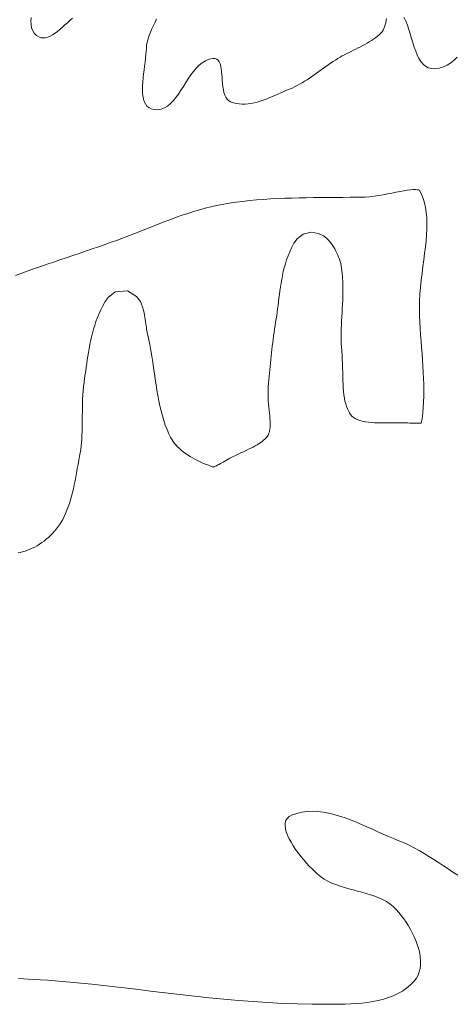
# Model space of a CAD drawing. Header units: inches. Extents: x -12 to 23, y -13.2 to 21.7.
# Tile 22 of 75: x 7.5 to 8.9, y -13.1 to -9.8. Entities that reach past the tile are written whole.
import ezdxf

# ---------------------------------------------------------------- set-up
doc = ezdxf.new("R2010")
doc.units = ezdxf.units.IN
doc.header["$MEASUREMENT"] = 0
doc.layers.get('0').update_dxf_attribs({"lineweight": 0})

msp = doc.modelspace()

# ---------------------------------------------------------------- linework, layer by layer
at = {"color": 7, "linetype": 'Continuous', "lineweight": 0}
for p, q in [((8.7702, -10.3659), (8.7587, -10.3677)), ((8.7808, -10.3646), (8.7702, -10.3659)), ((8.7901, -10.364), (8.7808, -10.3646)), ((8.798, -10.3639), (8.7901, -10.364)), ((8.8041, -10.3643), (8.798, -10.3639)), ((8.8083, -10.3651), (8.8041, -10.3643)), ((8.8105, -10.3657), (8.8083, -10.3651)), ((8.8106, -10.3658), (8.8105, -10.3657)), ((8.8112, -10.3667), (8.8106, -10.3658)), ((8.8175, -10.3791), (8.8112, -10.3667)), ((8.2713, -10.3982), (8.2483, -10.4004)), ((8.2944, -10.3964), (8.2713, -10.3982)), ((8.3177, -10.3949), (8.2944, -10.3964)), ((8.3411, -10.3937), (8.3177, -10.3949)), ((8.3646, -10.3927), (8.3411, -10.3937)), ((8.3882, -10.3919), (8.3646, -10.3927)), ((8.412, -10.3914), (8.3882, -10.3919)), ((8.4358, -10.3909), (8.412, -10.3914)), ((8.4598, -10.3906), (8.4358, -10.3909)), ((8.4838, -10.3904), (8.4598, -10.3906)), ((8.5079, -10.3902), (8.4838, -10.3904)), ((8.5322, -10.39), (8.5079, -10.3902)), ((8.5565, -10.3898), (8.5322, -10.39)), ((8.5809, -10.3895), (8.5565, -10.3898)), ((8.6053, -10.3892), (8.5809, -10.3895)), ((8.6307, -10.3887), (8.6053, -10.3892)), ((8.6456, -10.3878), (8.6307, -10.3887)), ((8.6612, -10.3861), (8.6456, -10.3878)), ((8.6763, -10.3838), (8.6612, -10.3861)), ((8.6911, -10.3812), (8.6763, -10.3838)), ((8.7055, -10.3783), (8.6911, -10.3812)), ((8.7196, -10.3754), (8.7055, -10.3783)), ((8.7332, -10.3726), (8.7196, -10.3754)), ((8.7463, -10.37), (8.7332, -10.3726)), ((8.7587, -10.3677), (8.7463, -10.37)), ((8.8231, -10.3931), (8.8175, -10.3791)), ((8.8276, -10.4079), (8.8231, -10.3931)), ((8.0822, -10.4309), (8.0633, -10.4366)), ((8.1011, -10.4258), (8.0822, -10.4309)), ((8.12, -10.421), (8.1011, -10.4258)), ((8.1389, -10.4168), (8.12, -10.421)), ((8.1578, -10.413), (8.1389, -10.4168)), ((8.1802, -10.4092), (8.1578, -10.413)), ((8.2028, -10.4058), (8.1802, -10.4092)), ((8.2255, -10.4029), (8.2028, -10.4058)), ((8.2483, -10.4004), (8.2255, -10.4029)), ((8.831, -10.4234), (8.8276, -10.4079)), ((8.8334, -10.4398), (8.831, -10.4234)), ((7.9871, -10.4625), (7.9679, -10.4697)), ((8.0062, -10.4556), (7.9871, -10.4625)), ((8.0253, -10.4489), (8.0062, -10.4556)), ((8.0443, -10.4426), (8.0253, -10.4489)), ((8.0633, -10.4366), (8.0443, -10.4426)), ((8.8349, -10.457), (8.8334, -10.4398)), ((8.8355, -10.475), (8.8349, -10.457)), ((7.9098, -10.4923), (7.8903, -10.5001)), ((7.9293, -10.4846), (7.9098, -10.4923)), ((7.9487, -10.4771), (7.9293, -10.4846)), ((7.9679, -10.4697), (7.9487, -10.4771)), ((8.8342, -10.5132), (8.8352, -10.4938)), ((8.8352, -10.4938), (8.8355, -10.475)), ((7.8308, -10.5234), (7.8106, -10.531)), ((7.8507, -10.5156), (7.8308, -10.5234)), ((7.8706, -10.5078), (7.8507, -10.5156)), ((7.8903, -10.5001), (7.8706, -10.5078)), ((8.3953, -10.5408), (8.4054, -10.5265)), ((8.4054, -10.5265), (8.4257, -10.5115)), ((8.4257, -10.5115), (8.4525, -10.5051)), ((8.4525, -10.5051), (8.4762, -10.5089)), ((8.4762, -10.5089), (8.4926, -10.5168)), ((8.4926, -10.5168), (8.5035, -10.525)), ((8.5035, -10.525), (8.5112, -10.5327)), ((8.8326, -10.5334), (8.8342, -10.5132)), ((7.727, -10.5606), (7.7056, -10.5679)), ((7.7485, -10.5533), (7.727, -10.5606)), ((7.77, -10.5457), (7.7485, -10.5533)), ((7.7904, -10.5385), (7.77, -10.5457)), ((7.8106, -10.531), (7.7904, -10.5385)), ((8.3811, -10.5696), (8.3872, -10.5564)), ((8.3872, -10.5564), (8.3953, -10.5408)), ((8.5112, -10.5327), (8.5172, -10.5399)), ((8.5172, -10.5399), (8.5222, -10.5469)), ((8.5222, -10.5469), (8.5266, -10.5537)), ((8.5266, -10.5537), (8.5305, -10.5605)), ((8.5305, -10.5605), (8.534, -10.5673)), ((8.8279, -10.5752), (8.8305, -10.554)), ((8.8305, -10.554), (8.8326, -10.5334)), ((7.6416, -10.5896), (7.6203, -10.5967)), ((7.6629, -10.5824), (7.6416, -10.5896)), ((7.6842, -10.5752), (7.6629, -10.5824)), ((7.7056, -10.5679), (7.6842, -10.5752)), ((8.371, -10.5961), (8.3758, -10.5829)), ((8.3758, -10.5829), (8.3811, -10.5696)), ((8.534, -10.5673), (8.5373, -10.5741)), ((8.5373, -10.5741), (8.5403, -10.581)), ((8.5403, -10.581), (8.5431, -10.5879)), ((8.5431, -10.5879), (8.5456, -10.5948)), ((8.5456, -10.5948), (8.5479, -10.6019)), ((8.8251, -10.5969), (8.8279, -10.5752)), ((7.5359, -10.6256), (7.515, -10.633)), ((7.5569, -10.6183), (7.5359, -10.6256)), ((7.578, -10.6111), (7.5569, -10.6183)), ((7.5991, -10.6039), (7.578, -10.6111)), ((7.6203, -10.5967), (7.5991, -10.6039)), ((8.36, -10.6356), (8.3632, -10.6225)), ((8.3632, -10.6225), (8.3669, -10.6094)), ((8.3669, -10.6094), (8.371, -10.5961)), ((8.5479, -10.6019), (8.5499, -10.6091)), ((8.5499, -10.6091), (8.5517, -10.6166)), ((8.5517, -10.6166), (8.5529, -10.624)), ((8.5529, -10.624), (8.5547, -10.6401)), ((8.8193, -10.6414), (8.8222, -10.6189)), ((8.8222, -10.6189), (8.8251, -10.5969)), ((7.4942, -10.6405), (7.4734, -10.648)), ((7.515, -10.633), (7.4942, -10.6405)), ((8.3547, -10.6615), (8.3572, -10.6486)), ((8.3572, -10.6486), (8.36, -10.6356)), ((8.5547, -10.6401), (8.5559, -10.6555)), ((8.5559, -10.6555), (8.5567, -10.6706)), ((8.8166, -10.6641), (8.8193, -10.6414)), ((8.3488, -10.6993), (8.3505, -10.6869)), ((8.3505, -10.6869), (8.3525, -10.6743)), ((8.3525, -10.6743), (8.3547, -10.6615)), ((8.5567, -10.6706), (8.5571, -10.6856)), ((8.5571, -10.6856), (8.5571, -10.7004)), ((8.8124, -10.7105), (8.8143, -10.6872)), ((8.8143, -10.6872), (8.8166, -10.6641)), ((7.7703, -10.7344), (7.7798, -10.7211)), ((7.7798, -10.7211), (7.8033, -10.7029)), ((7.8033, -10.7029), (7.8442, -10.6988)), ((7.8442, -10.6988), (7.8743, -10.7176)), ((7.8743, -10.7176), (7.8867, -10.7347)), ((8.3441, -10.7355), (8.3456, -10.7236)), ((8.3456, -10.7236), (8.3471, -10.7116)), ((8.3471, -10.7116), (8.3488, -10.6993)), ((8.5569, -10.7149), (8.5565, -10.7293)), ((8.5571, -10.7004), (8.5569, -10.7149)), ((8.8112, -10.7342), (8.8124, -10.7105)), ((7.7558, -10.7617), (7.7622, -10.7488)), ((7.7622, -10.7488), (7.7703, -10.7344)), ((7.8867, -10.7347), (7.8921, -10.7466)), ((7.8921, -10.7466), (7.8952, -10.7558)), ((7.8952, -10.7558), (7.8974, -10.7639)), ((8.3412, -10.7586), (8.3427, -10.7472)), ((8.3427, -10.7472), (8.3441, -10.7355)), ((8.5552, -10.7574), (8.5544, -10.7712)), ((8.5559, -10.7435), (8.5552, -10.7574)), ((8.5565, -10.7293), (8.5559, -10.7435)), ((8.811, -10.7576), (8.8112, -10.7342)), ((8.8114, -10.7798), (8.811, -10.7576)), ((7.7398, -10.8005), (7.7446, -10.7875)), ((7.7446, -10.7875), (7.7499, -10.7746)), ((7.7499, -10.7746), (7.7558, -10.7617)), ((7.8974, -10.7639), (7.899, -10.7716)), ((7.899, -10.7716), (7.9004, -10.7792)), ((7.9004, -10.7792), (7.9016, -10.7866)), ((7.9016, -10.7866), (7.9027, -10.794)), ((8.3363, -10.7916), (8.3381, -10.7806)), ((8.3381, -10.7806), (8.3397, -10.7697)), ((8.3397, -10.7697), (8.3412, -10.7586)), ((8.5537, -10.7848), (8.553, -10.7981)), ((8.5544, -10.7712), (8.5537, -10.7848)), ((8.8122, -10.8016), (8.8114, -10.7798)), ((7.7316, -10.8265), (7.7355, -10.8135)), ((7.7355, -10.8135), (7.7398, -10.8005)), ((7.9027, -10.794), (7.9038, -10.8013)), ((7.9038, -10.8013), (7.9047, -10.8083)), ((7.9047, -10.8083), (7.9057, -10.815)), ((7.9057, -10.815), (7.9065, -10.8213)), ((7.9065, -10.8213), (7.9074, -10.827)), ((8.331, -10.8253), (8.3327, -10.8139)), ((8.3327, -10.8139), (8.3345, -10.8026)), ((8.3345, -10.8026), (8.3363, -10.7916)), ((8.5523, -10.8113), (8.5518, -10.8242)), ((8.553, -10.7981), (8.5523, -10.8113)), ((8.8134, -10.8232), (8.8122, -10.8016)), ((7.7221, -10.8652), (7.7249, -10.8524)), ((7.7249, -10.8524), (7.7281, -10.8395)), ((7.7281, -10.8395), (7.7316, -10.8265)), ((7.9074, -10.827), (7.9081, -10.8317)), ((7.9081, -10.8317), (7.9088, -10.8353)), ((7.9088, -10.8353), (7.9095, -10.8386)), ((7.9095, -10.8386), (7.9138, -10.8573)), ((8.3263, -10.8593), (8.3278, -10.848)), ((8.3278, -10.848), (8.3293, -10.8366)), ((8.3293, -10.8366), (8.331, -10.8253)), ((8.5514, -10.8369), (8.5513, -10.8494)), ((8.5513, -10.8494), (8.5513, -10.8616)), ((8.5518, -10.8242), (8.5514, -10.8369)), ((8.8147, -10.8446), (8.8134, -10.8232)), ((8.8162, -10.8659), (8.8147, -10.8446)), ((7.7171, -10.8906), (7.7195, -10.8779)), ((7.7195, -10.8779), (7.7221, -10.8652)), ((7.9138, -10.8573), (7.9179, -10.877)), ((7.9179, -10.877), (7.9215, -10.8966)), ((8.3221, -10.8932), (8.3234, -10.8819)), ((8.3234, -10.8819), (8.3248, -10.8706)), ((8.3248, -10.8706), (8.3263, -10.8593)), ((8.5513, -10.8616), (8.5516, -10.8737)), ((8.5516, -10.8737), (8.5523, -10.8855)), ((8.5523, -10.8855), (8.5533, -10.8981)), ((8.8177, -10.8869), (8.8162, -10.8659)), ((8.8193, -10.9078), (8.8177, -10.8869)), ((7.711, -10.9278), (7.7129, -10.9155)), ((7.7129, -10.9155), (7.7149, -10.9031)), ((7.7149, -10.9031), (7.7171, -10.8906)), ((7.9215, -10.8966), (7.9248, -10.916)), ((7.9248, -10.916), (7.9278, -10.9353)), ((8.3185, -10.9269), (8.3197, -10.9157)), ((8.3197, -10.9157), (8.3209, -10.9044)), ((8.3209, -10.9044), (8.3221, -10.8932)), ((8.5533, -10.8981), (8.5544, -10.9118)), ((8.5544, -10.9118), (8.5553, -10.9263)), ((8.8208, -10.9284), (8.8193, -10.9078)), ((7.7057, -10.9636), (7.7074, -10.9519)), ((7.7074, -10.9519), (7.7092, -10.9399)), ((7.7092, -10.9399), (7.711, -10.9278)), ((7.9278, -10.9353), (7.9306, -10.9544)), ((8.3152, -10.9606), (8.3163, -10.9494)), ((8.3163, -10.9494), (8.3174, -10.9382)), ((8.3174, -10.9382), (8.3185, -10.9269)), ((8.5553, -10.9263), (8.5558, -10.9406)), ((8.5558, -10.9406), (8.5563, -10.9548)), ((8.8222, -10.9489), (8.8208, -10.9284)), ((8.8234, -10.9691), (8.8222, -10.9489)), ((7.7022, -10.9871), (7.704, -10.9752)), ((7.704, -10.9752), (7.7057, -10.9636)), ((7.9306, -10.9544), (7.9334, -10.9733)), ((7.9334, -10.9733), (7.9361, -10.9919)), ((8.3122, -10.9941), (8.3132, -10.9829)), ((8.3132, -10.9829), (8.3142, -10.9718)), ((8.3142, -10.9718), (8.3152, -10.9606)), ((8.5563, -10.9548), (8.5566, -10.9686)), ((8.5566, -10.9686), (8.5569, -10.9822)), ((8.5569, -10.9822), (8.5573, -10.9955)), ((8.8244, -10.9891), (8.8234, -10.9691)), ((7.6973, -11.0304), (7.6985, -11.0159)), ((7.6985, -11.0159), (7.7002, -11.0013)), ((7.7002, -11.0013), (7.7022, -10.9871)), ((7.9361, -10.9919), (7.9388, -11.0102)), ((7.9388, -11.0102), (7.9416, -11.0282)), ((8.3096, -11.0286), (8.3103, -11.017)), ((8.3103, -11.017), (8.3113, -11.0052)), ((8.3113, -11.0052), (8.3122, -10.9941)), ((8.5573, -10.9955), (8.5578, -11.0083)), ((8.5578, -11.0083), (8.5585, -11.0207)), ((8.825, -11.0089), (8.8244, -10.9891)), ((8.8253, -11.0284), (8.825, -11.0089)), ((7.6956, -11.0588), (7.6963, -11.0447)), ((7.6963, -11.0447), (7.6973, -11.0304)), ((7.9416, -11.0282), (7.9446, -11.0459)), ((7.9446, -11.0459), (7.9479, -11.0633)), ((8.3095, -11.0405), (8.3096, -11.0286)), ((8.3097, -11.0521), (8.3095, -11.0405)), ((8.5585, -11.0207), (8.5595, -11.0326)), ((8.5595, -11.0326), (8.5608, -11.0439)), ((8.5608, -11.0439), (8.5623, -11.0546)), ((8.8245, -11.0666), (8.8252, -11.0476)), ((8.8252, -11.0476), (8.8253, -11.0284)), ((7.6948, -11.0865), (7.6951, -11.0728)), ((7.6951, -11.0728), (7.6956, -11.0588)), ((7.9479, -11.0633), (7.9514, -11.0802)), ((7.9514, -11.0802), (7.9552, -11.0968)), ((8.3103, -11.0633), (8.3097, -11.0521)), ((8.3111, -11.0741), (8.3103, -11.0633)), ((8.312, -11.0845), (8.3111, -11.0741)), ((8.5623, -11.0546), (8.5642, -11.0646)), ((8.5642, -11.0646), (8.5665, -11.0738)), ((8.5665, -11.0738), (8.5691, -11.0823)), ((8.5691, -11.0823), (8.572, -11.0899)), ((8.8234, -11.0853), (8.8245, -11.0666)), ((7.6943, -11.1266), (7.6944, -11.1135)), ((7.6944, -11.1135), (7.6946, -11.1001)), ((7.6946, -11.1001), (7.6948, -11.0865)), ((7.9552, -11.0968), (7.9595, -11.1129)), ((7.9595, -11.1129), (7.9642, -11.1285)), ((8.313, -11.0944), (8.312, -11.0845)), ((8.3139, -11.104), (8.313, -11.0944)), ((8.3148, -11.1131), (8.3139, -11.104)), ((8.3155, -11.1218), (8.3148, -11.1131)), ((8.572, -11.0899), (8.5753, -11.0968)), ((8.5753, -11.0968), (8.5789, -11.103)), ((8.5789, -11.103), (8.5828, -11.1086)), ((8.5828, -11.1086), (8.5871, -11.1137)), ((8.5871, -11.1137), (8.5907, -11.1171)), ((8.8194, -11.1218), (8.8217, -11.1037)), ((8.8217, -11.1037), (8.8234, -11.0853)), ((7.6939, -11.1524), (7.6941, -11.1396)), ((7.6941, -11.1396), (7.6943, -11.1266)), ((7.9642, -11.1285), (7.9693, -11.1437)), ((7.9693, -11.1437), (7.975, -11.1584)), ((8.316, -11.1299), (8.3155, -11.1218)), ((8.3163, -11.1375), (8.316, -11.1299)), ((8.316, -11.1509), (8.3163, -11.1445)), ((8.3163, -11.1445), (8.3163, -11.1375)), ((8.5907, -11.1171), (8.5946, -11.1201)), ((8.5946, -11.1201), (8.599, -11.1228)), ((8.599, -11.1228), (8.604, -11.1253)), ((8.604, -11.1253), (8.6099, -11.1277)), ((8.6099, -11.1277), (8.6166, -11.1298)), ((8.6166, -11.1298), (8.6242, -11.1316)), ((8.6242, -11.1316), (8.6326, -11.1332)), ((8.6326, -11.1332), (8.6417, -11.1344)), ((8.6417, -11.1344), (8.6516, -11.1353)), ((8.6516, -11.1353), (8.662, -11.136)), ((8.662, -11.136), (8.673, -11.1363)), ((8.673, -11.1363), (8.6844, -11.1365)), ((8.6844, -11.1365), (8.6962, -11.1365)), ((8.6962, -11.1365), (8.7084, -11.1363)), ((8.7084, -11.1363), (8.7208, -11.1362)), ((8.7208, -11.1362), (8.7335, -11.136)), ((8.7335, -11.136), (8.7464, -11.136)), ((8.7464, -11.136), (8.7595, -11.1361)), ((8.7595, -11.1361), (8.7724, -11.1365)), ((8.7724, -11.1365), (8.7785, -11.1368)), ((8.7785, -11.1368), (8.7843, -11.1371)), ((8.7843, -11.1371), (8.7901, -11.1374)), ((8.7901, -11.1374), (8.7957, -11.1376)), ((8.7957, -11.1376), (8.8012, -11.1378)), ((8.8012, -11.1378), (8.8065, -11.1378)), ((8.8065, -11.1378), (8.8115, -11.1378)), ((8.8115, -11.1378), (8.8161, -11.1376)), ((8.8161, -11.1376), (8.8167, -11.1375)), ((8.8167, -11.1375), (8.8194, -11.1218)), ((7.6925, -11.1893), (7.6931, -11.1772)), ((7.6931, -11.1772), (7.6936, -11.1649)), ((7.6936, -11.1649), (7.6939, -11.1524)), ((7.975, -11.1584), (7.9813, -11.1726)), ((7.9813, -11.1726), (7.9881, -11.1863)), ((8.305, -11.1837), (8.3075, -11.1804)), ((8.3075, -11.1804), (8.3095, -11.1771)), ((8.3095, -11.1771), (8.3112, -11.1737)), ((8.3112, -11.1737), (8.3125, -11.1702)), ((8.3125, -11.1702), (8.3137, -11.1663)), ((8.3137, -11.1663), (8.3147, -11.1618)), ((8.3147, -11.1618), (8.3155, -11.1567)), ((8.3155, -11.1567), (8.316, -11.1509)), ((7.6893, -11.2242), (7.6906, -11.2128)), ((7.6906, -11.2128), (7.6917, -11.2012)), ((7.6917, -11.2012), (7.6925, -11.1893)), ((7.9881, -11.1863), (7.9917, -11.1925)), ((7.9917, -11.1925), (7.9956, -11.1984)), ((7.9956, -11.1984), (8, -11.2043)), ((8, -11.2043), (8.0049, -11.21)), ((8.0049, -11.21), (8.0102, -11.2157)), ((8.26, -11.2163), (8.2671, -11.2126)), ((8.2671, -11.2126), (8.2737, -11.2088)), ((8.2737, -11.2088), (8.2798, -11.2051)), ((8.2798, -11.2051), (8.2853, -11.2014)), ((8.2853, -11.2014), (8.2904, -11.1977)), ((8.2904, -11.1977), (8.2948, -11.1941)), ((8.2948, -11.1941), (8.2987, -11.1906)), ((8.2987, -11.1906), (8.3021, -11.1872)), ((8.3021, -11.1872), (8.305, -11.1837)), ((7.6831, -11.2602), (7.6856, -11.2469)), ((7.6856, -11.2469), (7.6877, -11.2353)), ((7.6877, -11.2353), (7.6893, -11.2242)), ((8.0102, -11.2157), (8.016, -11.2213)), ((8.016, -11.2213), (8.0222, -11.2268)), ((8.0222, -11.2268), (8.0289, -11.2322)), ((8.0289, -11.2322), (8.0359, -11.2375)), ((8.0359, -11.2375), (8.0433, -11.2426)), ((8.0433, -11.2426), (8.0511, -11.2475)), ((8.192, -11.2489), (8.2012, -11.2443)), ((8.2012, -11.2443), (8.2103, -11.2399)), ((8.2103, -11.2399), (8.2193, -11.2357)), ((8.2193, -11.2357), (8.2281, -11.2317)), ((8.2281, -11.2317), (8.2365, -11.2278)), ((8.2365, -11.2278), (8.2447, -11.2239)), ((8.2447, -11.2239), (8.2525, -11.2201)), ((8.2525, -11.2201), (8.26, -11.2163)), ((7.678, -11.2877), (7.6805, -11.2741)), ((7.6805, -11.2741), (7.6831, -11.2602)), ((8.0511, -11.2475), (8.0592, -11.2523)), ((8.0592, -11.2523), (8.0675, -11.2569)), ((8.0675, -11.2569), (8.0761, -11.2613)), ((8.0761, -11.2613), (8.0848, -11.2655)), ((8.0848, -11.2655), (8.0938, -11.2695)), ((8.0938, -11.2695), (8.1028, -11.2733)), ((8.1028, -11.2733), (8.112, -11.2768)), ((8.112, -11.2768), (8.1212, -11.2802)), ((8.1336, -11.2806), (8.1365, -11.2793)), ((8.1365, -11.2793), (8.1399, -11.2777)), ((8.1399, -11.2777), (8.1436, -11.2758)), ((8.1436, -11.2758), (8.1476, -11.2737)), ((8.1476, -11.2737), (8.1519, -11.2713)), ((8.1519, -11.2713), (8.1564, -11.2687)), ((8.1564, -11.2687), (8.1612, -11.2659)), ((8.1612, -11.2659), (8.1661, -11.263)), ((8.1661, -11.263), (8.1714, -11.26)), ((8.1714, -11.26), (8.1769, -11.2568)), ((8.1769, -11.2568), (8.1827, -11.2537)), ((8.1827, -11.2537), (8.192, -11.2489)), ((7.6729, -11.3149), (7.6755, -11.3014)), ((7.6755, -11.3014), (7.678, -11.2877)), ((8.1212, -11.2802), (8.1278, -11.2825)), ((8.1278, -11.2825), (8.1291, -11.2821)), ((8.1291, -11.2821), (8.1311, -11.2815)), ((8.1311, -11.2815), (8.1336, -11.2806)), ((7.6648, -11.3542), (7.6676, -11.3414)), ((7.6676, -11.3414), (7.6703, -11.3282)), ((7.6703, -11.3282), (7.6729, -11.3149)), ((7.6586, -11.3792), (7.6618, -11.3669)), ((7.6618, -11.3669), (7.6648, -11.3542)), ((7.6478, -11.4144), (7.6516, -11.403)), ((7.6516, -11.403), (7.6552, -11.3913)), ((7.6552, -11.3913), (7.6586, -11.3792)), ((7.6346, -11.4461), (7.6393, -11.4359)), ((7.6393, -11.4359), (7.6437, -11.4253)), ((7.6437, -11.4253), (7.6478, -11.4144)), ((7.6125, -11.4828), (7.6186, -11.4741)), ((7.6186, -11.4741), (7.6243, -11.4652)), ((7.6243, -11.4652), (7.6296, -11.4559)), ((7.6296, -11.4559), (7.6346, -11.4461)), ((7.5889, -11.5093), (7.5954, -11.5029)), ((7.5954, -11.5029), (7.6015, -11.4963)), ((7.6015, -11.4963), (7.6072, -11.4895)), ((7.6072, -11.4895), (7.6125, -11.4828)), ((7.5449, -11.5429), (7.5527, -11.5381)), ((7.5527, -11.5381), (7.5604, -11.5329)), ((7.5604, -11.5329), (7.5679, -11.5275)), ((7.5679, -11.5275), (7.5752, -11.5217)), ((7.5752, -11.5217), (7.5822, -11.5156)), ((7.5822, -11.5156), (7.5889, -11.5093)), ((7.4816, -11.5663), (7.4892, -11.565)), ((7.4892, -11.565), (7.497, -11.5632)), ((7.497, -11.5632), (7.5049, -11.5609)), ((7.5049, -11.5609), (7.5129, -11.5582)), ((7.5129, -11.5582), (7.5209, -11.555)), ((7.5209, -11.555), (7.529, -11.5514)), ((7.529, -11.5514), (7.537, -11.5474)), ((7.537, -11.5474), (7.5449, -11.5429))]:
    msp.add_line(p, q, dxfattribs=at)
at = {"color": 7, "linetype": 'Continuous', "lineweight": 0, "flags": 128}
for points in [[(7.5252, -9.7947), (7.5244, -9.8066), (7.5248, -9.8179), (7.5266, -9.8285), (7.5302, -9.838), (7.5356, -9.8466), (7.5432, -9.8539), (7.5505, -9.8584), (7.5579, -9.861), (7.5654, -9.8619), (7.573, -9.8613), (7.5806, -9.8592), (7.5884, -9.8559), (7.5963, -9.8515), (7.6042, -9.8462), (7.6123, -9.8401), (7.6204, -9.8335), (7.6285, -9.8264), (7.6367, -9.819), (7.645, -9.8115), (7.6533, -9.8041), (7.6616, -9.7968)], [(7.9403, -9.7983), (7.9352, -9.8093), (7.9301, -9.8205), (7.9251, -9.8317), (7.9204, -9.8429), (7.9161, -9.854), (7.9124, -9.865), (7.9095, -9.8757), (7.9075, -9.8861), (7.9067, -9.8962), (7.9062, -9.9068), (7.9052, -9.9181), (7.9039, -9.93), (7.9023, -9.9424), (7.9006, -9.9551), (7.8988, -9.9681), (7.8971, -9.9811), (7.8956, -9.994), (7.8944, -10.0068), (7.8935, -10.0193), (7.8933, -10.0313), (7.8936, -10.0428), (7.8947, -10.0535), (7.8966, -10.0635), (7.8994, -10.0725), (7.9034, -10.0805), (7.9085, -10.0872), (7.9149, -10.0927), (7.9227, -10.0966), (7.932, -10.099), (7.9443, -10.0996), (7.9558, -10.0977), (7.9665, -10.0935), (7.9766, -10.0873), (7.9862, -10.0793), (7.9953, -10.0699), (8.0041, -10.0592), (8.0125, -10.0476), (8.0208, -10.0353), (8.029, -10.0226), (8.0372, -10.0097), (8.0455, -9.9969), (8.054, -9.9845), (8.0628, -9.9727), (8.072, -9.9618), (8.0816, -9.9521), (8.0917, -9.9438), (8.1025, -9.9371), (8.1141, -9.9324), (8.1265, -9.93), (8.1335, -9.9302), (8.1393, -9.9322), (8.144, -9.9359), (8.1478, -9.9411), (8.1507, -9.9475), (8.1529, -9.9551), (8.1545, -9.9636), (8.1557, -9.9728), (8.1566, -9.9825), (8.1573, -9.9927), (8.158, -10.003), (8.1589, -10.0133), (8.1599, -10.0234), (8.1614, -10.0332), (8.1633, -10.0424), (8.1659, -10.0508), (8.1693, -10.0584), (8.1737, -10.0648), (8.1791, -10.07), (8.1856, -10.0737), (8.1949, -10.0769), (8.2044, -10.0791), (8.2139, -10.0805), (8.2236, -10.0811), (8.2333, -10.081), (8.2432, -10.0801), (8.253, -10.0786), (8.263, -10.0766), (8.2729, -10.0741), (8.2829, -10.0711), (8.2928, -10.0678), (8.3028, -10.0641), (8.3127, -10.0602), (8.3226, -10.0562), (8.3324, -10.052), (8.3421, -10.0477), (8.3518, -10.0435), (8.3613, -10.0393), (8.3708, -10.0353), (8.38, -10.0314), (8.3888, -10.0277), (8.3973, -10.0237), (8.4058, -10.0194), (8.4141, -10.0149), (8.4223, -10.0102), (8.4304, -10.0053), (8.4384, -10.0002), (8.4464, -9.9949), (8.4543, -9.9896), (8.4621, -9.9842), (8.4699, -9.9786), (8.4777, -9.9731), (8.4855, -9.9675), (8.4932, -9.9619), (8.501, -9.9564), (8.5088, -9.9509), (8.5167, -9.9455), (8.5246, -9.9402), (8.5326, -9.935), (8.5407, -9.93), (8.5478, -9.9257), (8.5551, -9.9216), (8.5625, -9.9176), (8.5699, -9.9137), (8.5775, -9.9099), (8.585, -9.9062), (8.5926, -9.9025), (8.6001, -9.8987), (8.6077, -9.895), (8.6152, -9.8912), (8.6227, -9.8874), (8.6301, -9.8834), (8.6374, -9.8794), (8.6445, -9.8751), (8.6516, -9.8708), (8.6585, -9.8662), (8.6653, -9.8614), (8.6718, -9.8563), (8.6782, -9.851), (8.6844, -9.8454), (8.6878, -9.8414), (8.6908, -9.8366), (8.6933, -9.8311), (8.6955, -9.8249), (8.6974, -9.8183), (8.699, -9.8114), (8.7004, -9.8043), (8.7017, -9.7971)], [(8.7594, -9.7929), (8.7654, -9.806), (8.7708, -9.8198), (8.7757, -9.8341), (8.7803, -9.8488), (8.7847, -9.8635), (8.7891, -9.878), (8.7936, -9.8921), (8.7983, -9.9056), (8.8034, -9.9182), (8.809, -9.9298), (8.8153, -9.9401), (8.8225, -9.9488), (8.8305, -9.9557), (8.8397, -9.9607), (8.8501, -9.9635), (8.8619, -9.9638), (8.8764, -9.9616), (8.8899, -9.9575), (8.9025, -9.9517), (8.9144, -9.9442), (8.9254, -9.9353), (8.9358, -9.9251)]]:
    msp.add_lwpolyline(points, dxfattribs=at)
at = {"color": 7, "linetype": 'Continuous', "lineweight": 0}
msp.add_lwpolyline([(8.9375, -12.634), (8.9216, -12.6238), (8.9057, -12.6134), (8.8899, -12.6029), (8.8741, -12.5924), (8.8582, -12.582), (8.8423, -12.5718), (8.8262, -12.5619), (8.8099, -12.5523), (8.7935, -12.5432), (8.7768, -12.5347), (8.7598, -12.5269), (8.7425, -12.5198), (8.7253, -12.5129), (8.708, -12.5056), (8.6904, -12.4979), (8.6727, -12.4899), (8.6549, -12.4818), (8.637, -12.4737), (8.619, -12.4657), (8.6009, -12.458), (8.5828, -12.4508), (8.5646, -12.444), (8.5465, -12.438), (8.5284, -12.4327), (8.5103, -12.4284), (8.4924, -12.4251), (8.4745, -12.423), (8.4567, -12.4223), (8.4391, -12.423), (8.4217, -12.4253), (8.4045, -12.4293), (8.3874, -12.4352), (8.3788, -12.4399), (8.3725, -12.4459), (8.3683, -12.453), (8.3661, -12.4611), (8.3656, -12.4702), (8.3669, -12.48), (8.3697, -12.4905), (8.3738, -12.5015), (8.3791, -12.513), (8.3855, -12.5247), (8.3927, -12.5365), (8.4007, -12.5484), (8.4092, -12.5602), (8.4182, -12.5718), (8.4274, -12.583), (8.4367, -12.5938), (8.446, -12.604), (8.4551, -12.6134), (8.4638, -12.622), (8.472, -12.6297), (8.483, -12.6387), (8.4949, -12.6467), (8.5073, -12.6536), (8.5204, -12.6598), (8.5339, -12.6652), (8.5478, -12.6701), (8.562, -12.6745), (8.5764, -12.6786), (8.591, -12.6825), (8.6056, -12.6863), (8.6201, -12.6901), (8.6345, -12.6941), (8.6487, -12.6985), (8.6625, -12.7032), (8.6759, -12.7086), (8.6889, -12.7146), (8.7013, -12.7214), (8.713, -12.7291), (8.7239, -12.738), (8.734, -12.748), (8.7422, -12.7574), (8.7504, -12.7676), (8.7585, -12.7785), (8.7663, -12.7899), (8.7739, -12.8019), (8.7811, -12.8142), (8.7878, -12.8269), (8.794, -12.8399), (8.7995, -12.853), (8.8044, -12.8662), (8.8084, -12.8794), (8.8115, -12.8925), (8.8136, -12.9055), (8.8146, -12.9182), (8.8144, -12.9306), (8.8131, -12.9426), (8.8103, -12.954), (8.8062, -12.9649), (8.8005, -12.9752), (8.7932, -12.9847), (8.7811, -12.9969), (8.7682, -13.0078), (8.7543, -13.0174), (8.7396, -13.0258), (8.7242, -13.033), (8.7081, -13.0393), (8.6914, -13.0445), (8.6742, -13.0489), (8.6566, -13.0525), (8.6386, -13.0553), (8.6203, -13.0575), (8.6018, -13.0591), (8.5832, -13.0602), (8.5645, -13.061), (8.5458, -13.0613), (8.5272, -13.0614), (8.5088, -13.0613), (8.4905, -13.0611), (8.4726, -13.0609), (8.4551, -13.0608), (8.4063, -13.06), (8.3576, -13.0583), (8.3089, -13.0558), (8.2603, -13.0525), (8.2117, -13.0487), (8.1631, -13.0443), (8.1145, -13.0395), (8.066, -13.0342), (8.0174, -13.0288), (7.9689, -13.0231), (7.9204, -13.0174), (7.8718, -13.0116), (7.8233, -13.0059), (7.7748, -13.0004), (7.7262, -12.9952), (7.6776, -12.9904), (7.629, -12.9859), (7.5804, -12.982), (7.5317, -12.9788), (7.483, -12.9762)], dxfattribs=at)

doc.saveas('drawing.dxf')
